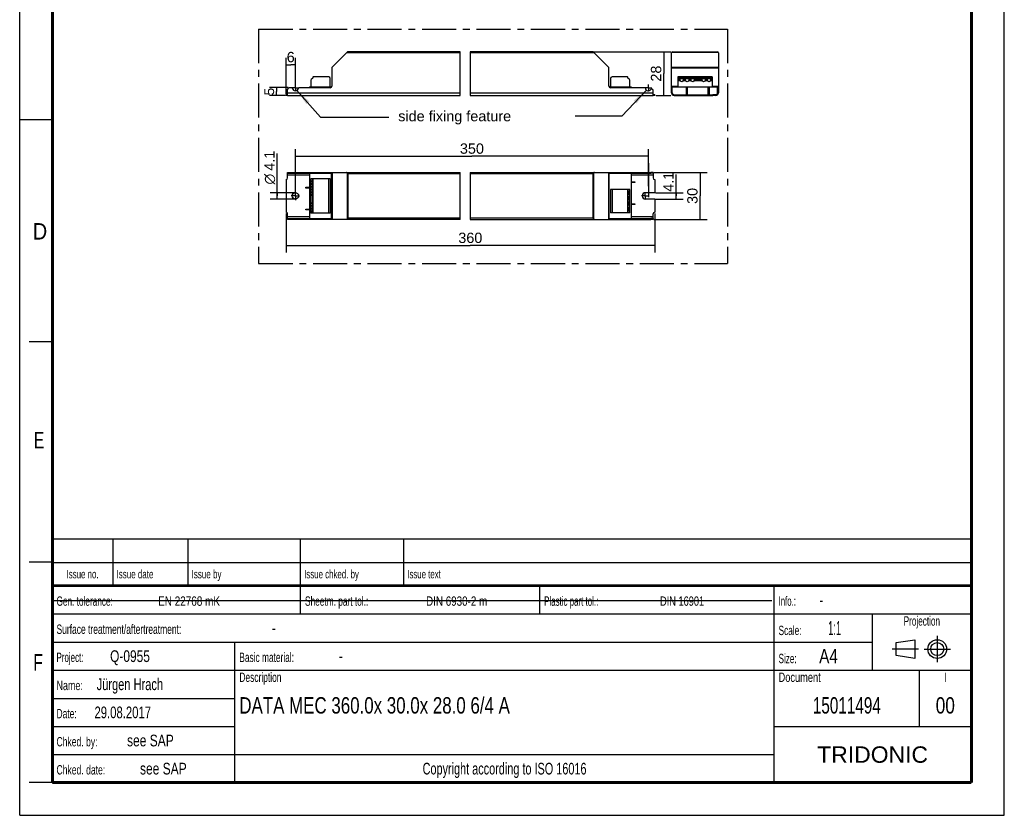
# Model space of a CAD drawing. Header units: millimetres. Extents: x 0 to 210, y 0 to 297.
# Tile 1 of 2: x 0 to 210, y 0 to 170. Entities that reach past the tile are written whole.
import ezdxf
from ezdxf.enums import TextEntityAlignment as Align

# ---------------------------------------------------------------- set-up
doc = ezdxf.new("R2010")
doc.units = ezdxf.units.MM
doc.header["$LTSCALE"] = 19.36
doc.linetypes.add('CENTER', pattern=[0.6, 0.375, -0.075, 0.075, -0.075])
doc.layers.get('0').update_dxf_attribs({"linetype": 'CONTINUOUS'})
for name, color, linetype in [('DEFAULT_1', 7, 'CENTER'), ('Z_AXIS', 7, 'CONTINUOUS'), ('Z_DIM_2D', 7, 'CONTINUOUS'), ('Z_NOTICE', 7, 'CONTINUOUS')]:
    doc.layers.add(name, color=color, linetype=linetype)
doc.styles.get("Standard").update_dxf_attribs({"font": 'txt', "width": 0.7})
doc.styles.add('TEXTSTYLE_2', font='txt', dxfattribs={"width": 0.75})
doc.styles.add('TEXTSTYLE_3', font='helveticaneueltw1g-ltcn.otf')
doc.styles.add('TEXTSTYLE_4', font='gdt', dxfattribs={"width": 0.7})
doc.styles.add('TEXTSTYLE_5', font='arial.ttf')
doc.dimstyles.new('DIMSTYLE_1', dxfattribs={"dimtxt": 2.2, "dimasz": 3.5, "dimexe": 1.5, "dimexo": 0, "dimgap": 0.55, "dimtad": 1, "dimdec": 1, "dimlfac": 3, "dimdsep": 46, "dimtxsty": 'TEXTSTYLE_3', "dimblk": '_FILLED', "dimblk1": '_FILLED', "dimblk2": '_FILLED', "dimcen": 0.09, "dimclrt": 5, "dimadec": 0, "dimazin": 0, "dimtp": 0.1, "dimtm": 0.1, "dimtfac": 1, "dimtdec": 1, "dimtofl": 0, "dimtmove": 0, "dimatfit": 3, "dimldrblk": '_FILLED', "dimfxl": 1, "dimtolj": 1, "dimarcsym": 0})
doc.dimstyles.new('DIMSTYLE_2', dxfattribs={"dimtxt": 2.2, "dimasz": 3.5, "dimexe": 1.5, "dimexo": 0, "dimgap": 0.55, "dimtad": 1, "dimdec": 1, "dimlfac": 3, "dimdsep": 46, "dimtxsty": 'TEXTSTYLE_3', "dimblk": '_FILLED', "dimblk1": '_FILLED', "dimblk2": '_FILLED', "dimcen": 0.09, "dimclrt": 5, "dimadec": 0, "dimazin": 0, "dimtp": 0.2, "dimtm": 0.2, "dimtfac": 1, "dimtdec": 1, "dimtofl": 0, "dimtmove": 0, "dimatfit": 3, "dimldrblk": '_FILLED', "dimfxl": 1, "dimtolj": 1, "dimarcsym": 0})
doc.dimstyles.new('DIMSTYLE_3', dxfattribs={"dimtxt": 2.2, "dimasz": 3.5, "dimexe": 1.5, "dimexo": 0, "dimgap": 0.55, "dimtad": 1, "dimdec": 1, "dimlfac": 3, "dimdsep": 46, "dimtxsty": 'TEXTSTYLE_3', "dimblk": '_FILLED', "dimblk1": '_FILLED', "dimblk2": '_FILLED', "dimcen": 0.09, "dimclrt": 5, "dimadec": 0, "dimazin": 0, "dimtp": 0.5, "dimtm": 0.5, "dimtfac": 1, "dimtdec": 1, "dimtofl": 0, "dimtmove": 0, "dimatfit": 3, "dimldrblk": '_FILLED', "dimfxl": 1, "dimtolj": 1, "dimarcsym": 0})
doc.dimstyles.new('DIMSTYLE_4', dxfattribs={"dimtxt": 2.1, "dimasz": 3.5, "dimexe": 1.5, "dimexo": 0, "dimgap": 0.525, "dimtad": 1, "dimdec": 1, "dimlfac": 3, "dimdsep": 46, "dimtxsty": 'TEXTSTYLE_3', "dimblk": '_FILLED', "dimblk1": '_FILLED', "dimblk2": '_FILLED', "dimcen": 0.09, "dimclrt": 5, "dimadec": 0, "dimazin": 0, "dimtp": 0.1, "dimtm": 0.1, "dimtfac": 1, "dimtdec": 1, "dimtofl": 0, "dimtmove": 0, "dimatfit": 3, "dimldrblk": '_FILLED', "dimfxl": 1, "dimtolj": 1, "dimarcsym": 0})
doc.dimstyles.get("Standard").update_dxf_attribs({"dimtxt": 3.5, "dimasz": 3.5, "dimexe": 1.5, "dimexo": 0, "dimtad": 1, "dimdec": 4, "dimdsep": 46, "dimtxsty": 'STANDARD', "dimblk": '_FILLED', "dimblk1": '_FILLED', "dimblk2": '_FILLED', "dimcen": 0.09, "dimclrt": 5, "dimadec": 0, "dimazin": 0, "dimtol": 1, "dimtp": 0.0001, "dimtm": 0.0001, "dimtfac": 1, "dimtdec": 4, "dimtofl": 0, "dimtmove": 0, "dimatfit": 3, "dimldrblk": '_FILLED', "dimfxl": 1, "dimtolj": 1, "dimarcsym": 0})

# ---------------------------------------------------------------- blocks, each defined once
blk = doc.blocks.new('PROJEKTIONSMETHODE_BL0', base_point=(192.31, 35.47))
at = {"color": 2, "linetype": 'CONTINUOUS'}
for p, q in [((186.91, 36.87), (190.91, 37.47)), ((186.91, 34.07), (186.91, 36.87)), ((190.91, 37.47), (190.91, 33.47)), ((190.91, 33.47), (186.91, 34.07))]:
    blk.add_line(p, q, dxfattribs=at)
for radius in [2, 1.4]:
    blk.add_circle((195.71, 35.47), radius, dxfattribs=at)
at = {"layer": 'DEFAULT_1', "color": 2, "linetype": 'CENTER'}
for p, q in [((195.71, 38.27), (195.71, 32.67)), ((191.71, 35.47), (186.11, 35.47)), ((192.91, 35.47), (198.5, 35.47))]:
    blk.add_line(p, q, dxfattribs=at)
blk = doc.blocks.new('*D0')
at = {"layer": 'Z_DIM_2D', "color": 2, "linetype": 'CONTINUOUS'}
for p, q in [((140.01, 132.16), (140.01, 136.74)), ((135.59, 132.85), (141.51, 132.85)), ((140.01, 132.85), (140.01, 132.16)), ((135.56, 131.48), (141.51, 131.48)), ((140.01, 131.48), (140.01, 132.16))]:
    blk.add_line(p, q, dxfattribs=at)
at = {"layer": 'Z_DIM_2D', "color": 5, "linetype": 'CONTINUOUS', "style": 'TEXTSTYLE_3'}
blk.add_text('4.1', height=2.2, rotation=90, dxfattribs=at).set_placement((139.46, 133.04))
blk = doc.blocks.new('_FILLED')
at = {"color": 0, "linetype": 'BYBLOCK'}
blk.add_solid([(0, 0), (-1, 0.125), (-1, -0.125)], dxfattribs=at)
blk = doc.blocks.new('_NONE')
blk = doc.blocks.new('*D1')
at = {"layer": 'Z_DIM_2D', "color": 2, "linetype": 'CONTINUOUS'}
for p, q in [((54.92, 132.16), (54.92, 141.22)), ((58.8, 132.85), (53.42, 132.85)), ((54.92, 132.85), (54.92, 132.16)), ((58.8, 131.48), (53.42, 131.48)), ((54.92, 131.48), (54.92, 132.16))]:
    blk.add_line(p, q, dxfattribs=at)
at = {"layer": 'Z_DIM_2D', "color": 5, "linetype": 'CONTINUOUS'}
for s, style, p in [('4.1', 'TEXTSTYLE_3', (54.37, 137.53)), ('n', 'TEXTSTYLE_4', (54.37, 134.6))]:
    blk.add_text(s, height=2.2, rotation=90, dxfattribs=dict(at, style=style)).set_placement(p)
blk = doc.blocks.new('*D2')
at = {"layer": 'Z_DIM_2D', "color": 2, "linetype": 'CONTINUOUS'}
for p, q in [((122.48, 162.92), (138.87, 162.92)), ((137.37, 162.92), (137.37, 158.26)), ((137.37, 153.59), (137.37, 158.26)), ((135.72, 153.59), (138.87, 153.59))]:
    blk.add_line(p, q, dxfattribs=at)
at = {"layer": 'Z_DIM_2D', "color": 5, "linetype": 'CONTINUOUS', "style": 'TEXTSTYLE_3'}
blk.add_text('28', height=2.2, rotation=90, dxfattribs=at).set_placement((136.82, 158.26), align=Align.CENTER)
blk = doc.blocks.new('*D3')
at = {"layer": 'Z_DIM_2D', "color": 2, "linetype": 'CONTINUOUS'}
for p, q in [((56.8, 153.86), (56.8, 161.64)), ((56.8, 160.14), (57.8, 160.14)), ((58.8, 160.14), (57.8, 160.14)), ((58.8, 155.9), (58.8, 161.64))]:
    blk.add_line(p, q, dxfattribs=at)
at = {"layer": 'Z_DIM_2D', "color": 5, "linetype": 'CONTINUOUS', "style": 'TEXTSTYLE_3'}
blk.add_text('6', height=2.2, dxfattribs=at).set_placement((57.8, 160.69), align=Align.CENTER)
blk = doc.blocks.new('*D4')
at = {"layer": 'Z_DIM_2D', "color": 2, "linetype": 'CONTINUOUS'}
for p, q in [((56.8, 128.44), (56.8, 120.07)), ((135.43, 128.44), (135.43, 120.07)), ((56.8, 121.57), (96.11, 121.57)), ((135.43, 121.57), (96.11, 121.57))]:
    blk.add_line(p, q, dxfattribs=at)
at = {"layer": 'Z_DIM_2D', "color": 5, "linetype": 'CONTINUOUS', "style": 'TEXTSTYLE_3'}
blk.add_text('360', height=2.2, dxfattribs=at).set_placement((96.11, 122.12), align=Align.CENTER)
blk = doc.blocks.new('*D5')
at = {"layer": 'Z_DIM_2D', "color": 2, "linetype": 'CONTINUOUS'}
for p, q in [((135.26, 137.16), (146.62, 137.16)), ((145.12, 137.16), (145.12, 132.16)), ((145.12, 127.16), (145.12, 132.16)), ((135.25, 127.16), (146.62, 127.16))]:
    blk.add_line(p, q, dxfattribs=at)
at = {"layer": 'Z_DIM_2D', "color": 5, "linetype": 'CONTINUOUS', "style": 'TEXTSTYLE_3'}
blk.add_text('30', height=2.2, rotation=90, dxfattribs=at).set_placement((144.57, 132.16), align=Align.CENTER)
blk = doc.blocks.new('*D6')
at = {"layer": 'Z_DIM_2D', "color": 2, "linetype": 'CONTINUOUS'}
for p, q in [((58.8, 133.05), (58.8, 142.11)), ((134.1, 134.27), (134.1, 142.11)), ((58.8, 140.61), (96.45, 140.61)), ((134.1, 140.61), (96.45, 140.61))]:
    blk.add_line(p, q, dxfattribs=at)
at = {"layer": 'Z_DIM_2D', "color": 5, "linetype": 'CONTINUOUS', "style": 'TEXTSTYLE_3'}
blk.add_text('350', height=2.2, dxfattribs=at).set_placement((96.45, 141.16), align=Align.CENTER)
blk = doc.blocks.new('*D7')
at = {"layer": 'Z_DIM_2D', "color": 2, "linetype": 'CONTINUOUS'}
for p, q in [((57.27, 155.26), (53.28, 155.26)), ((56.67, 153.59), (53.28, 153.59)), ((54.78, 155.26), (54.78, 154.42)), ((54.78, 153.59), (54.78, 154.42))]:
    blk.add_line(p, q, dxfattribs=at)
at = {"layer": 'Z_DIM_2D', "color": 5, "linetype": 'CONTINUOUS', "style": 'TEXTSTYLE_3'}
blk.add_text('5', height=2.1, rotation=90, dxfattribs=at).set_placement((54.26, 154.42), align=Align.CENTER)

msp = doc.modelspace()

# ---------------------------------------------------------------- linework, layer by layer
at = {"color": 2, "linetype": 'CONTINUOUS'}
for p, q in [((0, 0), (0, 297)), ((210, 0), (210, 297)), ((93.95, 153.588), (93.95, 162.922)), ((96.061, 162.922), (96.061, 153.588)), ((0, 148.5), (7, 148.5)), ((93.95, 127.165), (93.95, 137.165)), ((96.061, 137.165), (96.061, 127.165)), ((7, 101), (2, 101)), ((6.914, 48.96), (6.914, 58.96)), ((6.914, 58.96), (202.914, 58.96)), ((19.914, 48.96), (19.914, 58.96)), ((35.914, 48.96), (35.914, 58.96)), ((59.914, 48.96), (59.914, 58.96)), ((81.914, 48.96), (81.914, 58.96)), ((202.914, 48.96), (202.914, 58.96)), ((7, 54), (2, 54)), ((6.914, 53.96), (202.914, 53.96)), ((6.914, 6.96), (6.914, 48.96)), ((6.914, 48.96), (202.914, 48.96)), ((6.914, 48.96), (202.914, 48.96)), ((59.914, 42.96), (59.914, 48.96)), ((110.914, 42.96), (110.914, 48.96)), ((160.914, 6.96), (160.914, 48.96)), ((202.914, 6.96), (202.914, 48.96)), ((6.914, 42.96), (202.914, 42.96)), ((181.914, 30.96), (181.914, 42.96)), ((6.914, 36.96), (181.914, 36.96)), ((45.914, 6.96), (45.914, 36.96)), ((6.914, 30.96), (202.914, 30.96)), ((191.914, 18.96), (191.914, 30.96)), ((6.914, 24.96), (45.914, 24.96)), ((6.914, 18.96), (45.914, 18.96)), ((160.914, 18.96), (202.914, 18.96)), ((6.914, 12.96), (160.914, 12.96)), ((7, 7), (2, 7)), ((6.914, 6.96), (202.914, 6.96)), ((0, 0), (210, 0))]:
    msp.add_line(p, q, dxfattribs=at)
at = {"color": 7, "linetype": 'CONTINUOUS'}
for p, q in [((66.636, 159.657), (69.832, 162.853)), ((93.95, 162.922), (69.997, 162.922)), ((122.232, 162.922), (96.061, 162.922)), ((122.397, 162.853), (125.594, 159.657)), ((139.019, 154.122), (139.019, 162.688)), ((139.252, 162.922), (148.785, 162.922)), ((149.019, 162.688), (149.019, 154.122)), ((66.567, 159.492), (66.567, 155.588)), ((125.662, 155.588), (125.662, 159.492)), ((61.801, 155.405), (61.801, 155.255)), ((61.801, 155.405), (66.512, 155.405)), ((125.717, 155.405), (130.429, 155.405)), ((130.429, 155.405), (130.429, 155.255)), ((139.185, 154.122), (139.185, 155.405)), ((139.185, 155.405), (148.852, 155.405)), ((148.852, 154.122), (148.852, 155.405)), ((57.134, 153.588), (57.134, 154.922)), ((57.134, 153.588), (93.95, 153.588)), ((57.984, 155.255), (57.467, 155.255)), ((66.234, 155.255), (59.617, 155.255)), ((96.061, 153.588), (135.095, 153.588)), ((133.279, 155.255), (125.995, 155.255)), ((135.095, 153.588), (135.095, 154.678)), ((139.019, 155.255), (139.185, 155.255)), ((139.552, 153.755), (140.185, 153.755)), ((139.552, 153.588), (140.185, 153.588)), ((142.185, 153.755), (142.185, 155.255)), ((142.352, 155.255), (142.185, 155.255)), ((142.352, 155.255), (142.352, 153.755)), ((147.019, 155.255), (146.852, 155.255)), ((146.852, 153.755), (146.852, 155.255)), ((147.019, 155.255), (147.019, 153.755)), ((148.485, 153.755), (147.852, 153.755)), ((148.485, 153.588), (147.852, 153.588)), ((148.852, 155.255), (149.019, 155.255)), ((57.134, 135.998), (57.134, 137.165)), ((57.134, 137.165), (93.95, 137.165)), ((57.134, 136.998), (66.512, 136.998)), ((61.801, 136.998), (61.801, 127.332)), ((66.512, 127.332), (66.512, 136.998)), ((66.567, 137.165), (66.567, 127.165)), ((96.061, 137.165), (134.618, 137.165)), ((125.662, 137.165), (125.662, 127.165)), ((125.662, 136.998), (134.618, 136.998)), ((130.429, 136.998), (130.429, 127.332)), ((135.095, 136.998), (135.095, 135.998)), ((130.429, 135.165), (131.179, 135.165)), ((131.179, 134.998), (130.429, 134.998)), ((131.179, 135.165), (131.179, 134.998)), ((61.051, 133.832), (61.051, 133.998)), ((61.051, 133.998), (61.801, 133.998)), ((61.801, 133.832), (61.051, 133.832)), ((62.067, 130.655), (62.067, 132.309)), ((130.429, 130.498), (131.179, 130.498)), ((131.179, 130.332), (130.429, 130.332)), ((131.179, 130.498), (131.179, 130.332)), ((57.134, 127.165), (57.134, 128.332)), ((61.051, 129.165), (61.051, 129.332)), ((61.051, 129.332), (61.801, 129.332)), ((61.801, 129.165), (61.051, 129.165)), ((135.095, 127.332), (135.095, 128.332)), ((57.134, 127.332), (66.512, 127.332)), ((93.95, 127.165), (57.134, 127.165)), ((96.061, 127.165), (134.618, 127.165)), ((125.662, 127.332), (134.618, 127.332)), ((7.1, 45.829), (160.431, 45.819))]:
    msp.add_line(p, q, dxfattribs=at)
at = {"color": 9, "linetype": 'CONTINUOUS'}
for p, q in [((93.95, 162.688), (69.667, 162.688)), ((122.562, 162.688), (96.061, 162.688)), ((139.087, 162.853), (148.95, 162.853)), ((139.019, 159.657), (149.019, 159.657)), ((139.019, 159.492), (149.019, 159.492)), ((139.019, 155.588), (140.402, 155.588)), ((145.529, 156.734), (143.875, 156.734)), ((145.515, 156.97), (143.889, 156.97)), ((147.702, 155.588), (149.019, 155.588)), ((57.134, 154.122), (93.95, 154.122)), ((96.061, 154.122), (135.095, 154.122)), ((139.019, 154.922), (139.185, 154.922)), ((142.352, 155.188), (142.185, 155.188)), ((147.019, 155.188), (146.852, 155.188)), ((148.852, 154.922), (149.019, 154.922)), ((57.134, 136.632), (61.801, 136.632)), ((57.467, 137.165), (57.467, 136.998)), ((57.984, 136.998), (57.984, 137.165)), ((58.147, 136.998), (58.147, 137.165)), ((59.454, 137.165), (59.454, 136.998)), ((59.617, 137.165), (59.617, 136.998)), ((66.234, 137.165), (66.234, 136.998)), ((66.636, 137.165), (66.636, 127.165)), ((69.832, 137.097), (69.832, 127.233)), ((69.997, 136.932), (69.997, 127.398)), ((69.997, 136.932), (93.95, 136.932)), ((96.061, 136.932), (122.232, 136.932)), ((122.232, 136.932), (122.232, 127.398)), ((122.397, 137.097), (122.397, 127.233)), ((125.594, 137.165), (125.594, 127.165)), ((125.995, 136.998), (125.995, 137.165)), ((130.429, 136.632), (135.095, 136.632)), ((133.279, 136.998), (133.279, 137.165)), ((133.442, 136.998), (133.442, 137.165)), ((131.112, 135.165), (131.112, 134.998)), ((61.117, 133.832), (61.117, 133.998)), ((62.165, 130.668), (62.165, 132.295)), ((131.112, 130.498), (131.112, 130.332)), ((61.117, 129.165), (61.117, 129.332)), ((61.801, 127.698), (57.134, 127.698)), ((57.467, 127.332), (57.467, 127.165)), ((57.984, 127.165), (57.984, 127.332)), ((58.147, 127.165), (58.147, 127.332)), ((59.454, 127.332), (59.454, 127.165)), ((59.617, 127.332), (59.617, 127.165)), ((66.234, 127.332), (66.234, 127.165)), ((93.95, 127.398), (69.997, 127.398)), ((122.232, 127.398), (96.061, 127.398)), ((125.995, 127.165), (125.995, 127.332)), ((135.095, 127.698), (130.429, 127.698)), ((133.279, 127.165), (133.279, 127.332)), ((133.442, 127.165), (133.442, 127.332))]:
    msp.add_line(p, q, dxfattribs=at)
at = {"color": 7, "linetype": 'CONTINUOUS'}
for points, const_width in [([(7, 7), (7, 290)], 0.7), ([(203, 7), (203, 290)], 0.7), ([(7, 49), (203, 49)], 0.5), ([(7, 7), (203, 7)], 0.7)]:
    msp.add_lwpolyline(points, dxfattribs=dict(at, const_width=const_width))
for points in [[(69.832, 137.097), (69.811, 137.116), (69.787, 137.132), (69.761, 137.145), (69.732, 137.156), (69.7, 137.162), (69.667, 137.165)], [(69.884, 137.045), (69.857, 137.072), (69.832, 137.097)], [(69.997, 136.932), (69.968, 136.961), (69.939, 136.989), (69.884, 137.045)], [(122.346, 137.045), (122.29, 136.989), (122.261, 136.961), (122.232, 136.932)], [(122.397, 137.097), (122.372, 137.072), (122.346, 137.045)], [(122.562, 137.165), (122.529, 137.162), (122.498, 137.156), (122.469, 137.145), (122.442, 137.132), (122.418, 137.116), (122.397, 137.097)], [(69.667, 127.165), (69.7, 127.168), (69.732, 127.174), (69.761, 127.184), (69.787, 127.198), (69.811, 127.214), (69.832, 127.233)], [(69.884, 127.285), (69.857, 127.258), (69.832, 127.233)], [(69.997, 127.398), (69.968, 127.369), (69.939, 127.34), (69.884, 127.285)], [(122.232, 127.398), (122.261, 127.369), (122.29, 127.34), (122.346, 127.285)], [(122.346, 127.285), (122.372, 127.258), (122.397, 127.233)], [(122.397, 127.233), (122.418, 127.214), (122.442, 127.198), (122.469, 127.184), (122.498, 127.174), (122.529, 127.168), (122.562, 127.165)]]:
    msp.add_lwpolyline(points, dxfattribs=at)
for centre, radius, start, end in [((69.997, 162.688), 0.233, 90, 135), ((122.232, 162.688), 0.233, 45, 90), ((139.252, 162.688), 0.233, 90, 180), ((148.785, 162.688), 0.233, 0, 90), ((66.801, 159.492), 0.233, 135, 180), ((125.429, 159.492), 0.233, 0, 45), ((66.234, 155.588), 0.333, 270, 360), ((125.995, 155.588), 0.333, 180, 270), ((57.467, 154.922), 0.333, 90, 180), ((57.984, 155.088), 0.167, 11.53696, 90), ((58.801, 155.255), 0.667, 191.53696, 348.46304), ((59.617, 155.088), 0.167, 90, 168.46304), ((133.279, 155.088), 0.167, 11.53696, 90), ((134.095, 155.255), 0.667, 191.53696, 321.61591), ((139.552, 154.122), 0.533, 180, 270), ((139.552, 154.122), 0.367, 180, 270), ((148.485, 154.122), 0.533, 270, 360), ((148.485, 154.122), 0.367, 270, 360)]:
    msp.add_arc(centre, radius, start, end, dxfattribs=at)
at = {"layer": 'DEFAULT_1', "color": 3, "linetype": 'CENTER'}
for p, q in [((50.967, 167.757), (50.967, 117.744)), ((50.967, 167.757), (150.982, 167.757)), ((150.982, 167.757), (150.982, 117.744)), ((50.967, 117.744), (150.982, 117.744))]:
    msp.add_line(p, q, dxfattribs=at)
at = {"layer": 'Z_AXIS', "color": 7, "linetype": 'CONTINUOUS'}
for p, q in [((65.901, 157.538), (62.601, 157.538)), ((129.629, 157.538), (126.329, 157.538)), ((140.402, 157.538), (140.402, 155.405)), ((147.702, 157.538), (140.402, 157.538)), ((147.702, 157.538), (147.702, 155.405)), ((62.067, 156.734), (62.067, 155.405)), ((62.505, 157.309), (62.165, 156.97)), ((62.534, 157.472), (62.534, 157.38)), ((66.234, 155.405), (66.234, 157.205)), ((125.995, 157.205), (125.995, 155.405)), ((129.695, 157.38), (129.695, 157.472)), ((130.064, 156.969), (129.725, 157.309)), ((130.162, 155.405), (130.162, 156.734)), ((56.801, 153.588), (56.801, 153.755)), ((57.134, 153.755), (56.801, 153.755)), ((57.134, 153.588), (56.801, 153.588)), ((135.429, 153.755), (135.095, 153.755)), ((135.429, 153.588), (135.095, 153.588)), ((135.429, 153.755), (135.429, 153.588)), ((140.185, 153.755), (147.852, 153.755)), ((140.185, 153.588), (147.852, 153.588)), ((140.519, 153.588), (140.519, 153.755)), ((143.335, 153.588), (143.335, 153.755)), ((144.702, 153.588), (144.702, 153.755)), ((147.519, 153.588), (147.519, 153.755)), ((135.095, 137.165), (134.618, 137.165)), ((134.618, 136.998), (134.618, 137.165)), ((135.095, 136.998), (134.618, 136.998)), ((135.095, 137.165), (135.095, 136.998)), ((56.801, 135.665), (56.801, 132.848)), ((62.067, 132.309), (62.067, 135.782)), ((66.234, 135.782), (62.067, 135.782)), ((62.534, 128.482), (62.534, 135.782)), ((66.234, 135.782), (66.234, 128.482)), ((135.429, 135.665), (135.429, 132.848)), ((56.801, 132.848), (56.834, 132.848)), ((56.901, 131.548), (56.901, 132.782)), ((130.162, 133.515), (125.995, 133.515)), ((125.995, 133.515), (125.995, 128.548)), ((129.695, 133.515), (129.695, 128.548)), ((130.162, 128.548), (130.162, 133.515)), ((135.429, 132.848), (133.429, 132.848)), ((56.801, 131.482), (56.801, 128.665)), ((56.801, 131.482), (56.834, 131.482)), ((62.067, 128.482), (62.067, 130.655)), ((135.429, 131.482), (133.429, 131.482)), ((135.429, 131.482), (135.429, 128.665)), ((66.234, 128.482), (62.067, 128.482)), ((130.162, 128.548), (125.995, 128.548)), ((135.095, 127.332), (134.618, 127.332)), ((134.618, 127.165), (134.618, 127.332)), ((135.095, 127.165), (134.618, 127.165)), ((135.095, 127.332), (135.095, 127.165))]:
    msp.add_line(p, q, dxfattribs=at)
at = {"layer": 'Z_AXIS', "color": 9, "linetype": 'CENTER'}
for p, q in [((58.801, 155.255), (58.801, 155.926)), ((134.095, 155.255), (134.095, 155.957)), ((58.801, 155.255), (58.13, 155.255)), ((58.801, 155.255), (58.801, 154.584)), ((58.801, 155.255), (59.471, 155.255)), ((134.095, 155.255), (133.393, 155.255)), ((134.095, 155.255), (134.797, 155.255)), ((134.095, 155.255), (134.095, 154.553)), ((134.095, 139.165), (134.095, 130.952)), ((58.801, 132.165), (58.801, 133.048)), ((133.429, 132.165), (133.429, 132.948)), ((58.801, 132.165), (57.918, 132.165)), ((58.801, 132.165), (58.801, 131.282)), ((58.801, 132.165), (59.683, 132.165)), ((133.429, 132.165), (132.646, 132.165)), ((133.429, 132.165), (134.212, 132.165)), ((133.429, 132.165), (133.429, 131.382))]:
    msp.add_line(p, q, dxfattribs=at)
at = {"layer": 'Z_AXIS', "color": 9, "linetype": 'CONTINUOUS'}
for p, q in [((147.702, 157.472), (140.402, 157.472)), ((147.702, 157.38), (140.402, 157.38)), ((147.702, 157.309), (140.402, 157.309)), ((140.848, 156.97), (140.402, 156.97)), ((140.862, 156.734), (140.402, 156.734)), ((142.029, 156.734), (141.542, 156.734)), ((142.015, 156.97), (141.555, 156.97)), ((143.195, 156.734), (142.708, 156.734)), ((143.182, 156.97), (142.722, 156.97)), ((146.695, 156.734), (146.208, 156.734)), ((146.682, 156.97), (146.222, 156.97)), ((147.702, 156.734), (147.375, 156.734)), ((147.702, 156.97), (147.389, 156.97)), ((140.185, 153.755), (140.185, 153.588)), ((143.402, 153.755), (143.402, 153.588)), ((144.635, 153.755), (144.635, 153.588)), ((147.852, 153.755), (147.852, 153.588)), ((62.165, 135.335), (62.165, 135.782)), ((62.165, 134.168), (62.165, 134.628)), ((62.505, 128.482), (62.505, 135.782)), ((62.601, 128.482), (62.601, 135.782)), ((65.901, 128.482), (65.901, 135.782)), ((62.165, 133.002), (62.165, 133.462)), ((126.329, 133.515), (126.329, 128.548)), ((129.629, 133.515), (129.629, 128.548)), ((129.725, 133.515), (129.725, 128.548)), ((130.064, 133.515), (130.064, 133.202)), ((130.064, 132.495), (130.064, 132.035)), ((130.064, 131.328), (130.064, 130.868)), ((62.165, 129.502), (62.165, 129.962)), ((62.165, 128.482), (62.165, 128.795)), ((130.064, 130.162), (130.064, 129.702)), ((130.064, 128.995), (130.064, 128.548))]:
    msp.add_line(p, q, dxfattribs=at)
at = {"layer": 'Z_AXIS', "color": 7, "linetype": 'CONTINUOUS'}
for points in [[(62.067, 135.321), (62.068, 135.33), (62.071, 135.337), (62.075, 135.342), (62.08, 135.346), (62.088, 135.348), (62.097, 135.348)], [(62.097, 134.615), (62.088, 134.616), (62.08, 134.618), (62.075, 134.621), (62.07, 134.627), (62.068, 134.634), (62.067, 134.642)], [(62.097, 135.348), (62.11, 135.347), (62.126, 135.345)], [(62.126, 134.619), (62.115, 134.617), (62.105, 134.615), (62.097, 134.615)], [(62.126, 135.345), (62.144, 135.341), (62.165, 135.335)], [(62.165, 134.628), (62.151, 134.624), (62.138, 134.621), (62.126, 134.619)], [(62.165, 134.628), (62.207, 134.643), (62.245, 134.661), (62.279, 134.683), (62.31, 134.707), (62.337, 134.734), (62.361, 134.763), (62.381, 134.793), (62.398, 134.824), (62.411, 134.855), (62.421, 134.887), (62.428, 134.918), (62.432, 134.95), (62.434, 134.981), (62.432, 135.012), (62.428, 135.044), (62.422, 135.075), (62.412, 135.107), (62.399, 135.138), (62.382, 135.169), (62.362, 135.2), (62.338, 135.228), (62.311, 135.256), (62.28, 135.28), (62.245, 135.302), (62.207, 135.32), (62.165, 135.335)], [(62.067, 134.155), (62.068, 134.163), (62.071, 134.17), (62.075, 134.175), (62.08, 134.179), (62.088, 134.181), (62.097, 134.182)], [(62.097, 133.448), (62.088, 133.449), (62.08, 133.451), (62.075, 133.455), (62.07, 133.46), (62.068, 133.467), (62.067, 133.475)], [(62.067, 132.988), (62.068, 132.997), (62.071, 133.003), (62.075, 133.009), (62.08, 133.012), (62.088, 133.014), (62.097, 133.015)], [(62.097, 132.282), (62.088, 132.282), (62.08, 132.284), (62.075, 132.288), (62.07, 132.293), (62.068, 132.3), (62.067, 132.309)], [(62.097, 134.182), (62.11, 134.181), (62.126, 134.178)], [(62.126, 133.452), (62.115, 133.45), (62.105, 133.449), (62.097, 133.448)], [(62.097, 133.015), (62.11, 133.014), (62.126, 133.011)], [(62.126, 134.178), (62.144, 134.174), (62.165, 134.168)], [(62.165, 133.462), (62.151, 133.458), (62.138, 133.454), (62.126, 133.452)], [(62.126, 133.011), (62.144, 133.007), (62.165, 133.002)], [(62.165, 133.462), (62.207, 133.476), (62.245, 133.494), (62.279, 133.516), (62.31, 133.541), (62.337, 133.567), (62.361, 133.596), (62.381, 133.626), (62.398, 133.657), (62.411, 133.688), (62.421, 133.72), (62.428, 133.751), (62.432, 133.783), (62.434, 133.814), (62.432, 133.846), (62.428, 133.877), (62.422, 133.909), (62.412, 133.94), (62.399, 133.972), (62.382, 134.003), (62.362, 134.033), (62.338, 134.062), (62.311, 134.089), (62.28, 134.114), (62.245, 134.135), (62.207, 134.154), (62.165, 134.168)], [(62.165, 132.295), (62.207, 132.31), (62.245, 132.328), (62.279, 132.349), (62.31, 132.374), (62.337, 132.401), (62.361, 132.429), (62.381, 132.459), (62.398, 132.49), (62.411, 132.522), (62.421, 132.553), (62.428, 132.585), (62.432, 132.616), (62.434, 132.648), (62.432, 132.679), (62.428, 132.711), (62.422, 132.742), (62.412, 132.774), (62.399, 132.805), (62.382, 132.836), (62.362, 132.866), (62.338, 132.895), (62.311, 132.922), (62.28, 132.947), (62.245, 132.969), (62.207, 132.987), (62.165, 133.002)], [(130.064, 133.202), (130.025, 133.188), (129.99, 133.172), (129.957, 133.152), (129.927, 133.13), (129.901, 133.106), (129.877, 133.08), (129.857, 133.052), (129.84, 133.024), (129.826, 132.995), (129.814, 132.966), (129.806, 132.936), (129.8, 132.907), (129.796, 132.878), (129.795, 132.848)], [(129.795, 132.848), (129.796, 132.819), (129.8, 132.79), (129.806, 132.761), (129.814, 132.732), (129.826, 132.702), (129.84, 132.674), (129.857, 132.645), (129.877, 132.618), (129.9, 132.591), (129.927, 132.567), (129.957, 132.545), (129.989, 132.525), (130.025, 132.508), (130.064, 132.495)], [(130.132, 133.215), (130.128, 133.215), (130.115, 133.214), (130.101, 133.211), (130.084, 133.207), (130.064, 133.202)], [(130.064, 132.495), (130.079, 132.491), (130.092, 132.488), (130.104, 132.485), (130.116, 132.483), (130.126, 132.482), (130.132, 132.482)], [(130.162, 133.188), (130.161, 133.197), (130.158, 133.204), (130.153, 133.21), (130.146, 133.213), (130.138, 133.215), (130.132, 133.215)], [(130.132, 132.482), (130.135, 132.482), (130.143, 132.483), (130.15, 132.485), (130.155, 132.488), (130.159, 132.493), (130.161, 132.5), (130.162, 132.509)], [(62.067, 130.655), (62.068, 130.663), (62.071, 130.67), (62.075, 130.675), (62.08, 130.679), (62.088, 130.681), (62.097, 130.682)], [(62.126, 132.285), (62.115, 132.283), (62.105, 132.282), (62.097, 132.282)], [(62.097, 130.682), (62.11, 130.681), (62.126, 130.678)], [(62.165, 132.295), (62.151, 132.291), (62.138, 132.288), (62.126, 132.285)], [(62.126, 130.678), (62.144, 130.674), (62.165, 130.668)], [(62.165, 129.962), (62.207, 129.976), (62.245, 129.994), (62.279, 130.016), (62.31, 130.041), (62.337, 130.067), (62.361, 130.096), (62.381, 130.126), (62.398, 130.157), (62.411, 130.188), (62.421, 130.22), (62.428, 130.251), (62.432, 130.283), (62.434, 130.314), (62.432, 130.346), (62.428, 130.377), (62.422, 130.409), (62.412, 130.44), (62.399, 130.472), (62.382, 130.503), (62.362, 130.533), (62.338, 130.562), (62.311, 130.589), (62.28, 130.614), (62.245, 130.635), (62.207, 130.654), (62.165, 130.668)], [(130.064, 132.035), (130.025, 132.022), (129.99, 132.005), (129.957, 131.986), (129.927, 131.963), (129.901, 131.939), (129.877, 131.913), (129.857, 131.886), (129.84, 131.857), (129.826, 131.828), (129.814, 131.799), (129.806, 131.77), (129.8, 131.74), (129.796, 131.711), (129.795, 131.682)], [(129.795, 131.682), (129.796, 131.653), (129.8, 131.623), (129.806, 131.594), (129.814, 131.565), (129.826, 131.536), (129.84, 131.507), (129.857, 131.478), (129.877, 131.451), (129.9, 131.425), (129.927, 131.4), (129.957, 131.378), (129.989, 131.358), (130.025, 131.342), (130.064, 131.328)], [(130.064, 130.868), (130.025, 130.855), (129.99, 130.839), (129.957, 130.819), (129.927, 130.797), (129.901, 130.772), (129.877, 130.746), (129.857, 130.719), (129.84, 130.69), (129.826, 130.662), (129.814, 130.632), (129.806, 130.603), (129.8, 130.574), (129.796, 130.544), (129.795, 130.515)], [(129.795, 130.515), (129.796, 130.486), (129.8, 130.457), (129.806, 130.428), (129.814, 130.398), (129.826, 130.369), (129.84, 130.34), (129.857, 130.312), (129.877, 130.284), (129.9, 130.258), (129.927, 130.234), (129.957, 130.211), (129.989, 130.191), (130.025, 130.175), (130.064, 130.162)], [(130.132, 132.048), (130.128, 132.048), (130.115, 132.047), (130.101, 132.044), (130.084, 132.04), (130.064, 132.035)], [(130.064, 131.328), (130.079, 131.324), (130.092, 131.321), (130.104, 131.318), (130.116, 131.316), (130.126, 131.315), (130.132, 131.315)], [(130.132, 130.882), (130.128, 130.882), (130.115, 130.88), (130.101, 130.878), (130.084, 130.874), (130.064, 130.868)], [(130.162, 132.021), (130.161, 132.031), (130.158, 132.038), (130.153, 132.043), (130.146, 132.046), (130.138, 132.048), (130.132, 132.048)], [(130.132, 131.315), (130.135, 131.315), (130.143, 131.316), (130.15, 131.318), (130.155, 131.322), (130.159, 131.327), (130.161, 131.334), (130.162, 131.342)], [(130.162, 130.855), (130.161, 130.864), (130.158, 130.871), (130.153, 130.876), (130.146, 130.88), (130.138, 130.881), (130.132, 130.882)], [(62.097, 129.948), (62.088, 129.949), (62.08, 129.951), (62.075, 129.955), (62.07, 129.96), (62.068, 129.967), (62.067, 129.975)], [(62.067, 129.488), (62.068, 129.497), (62.071, 129.503), (62.075, 129.509), (62.08, 129.512), (62.088, 129.514), (62.097, 129.515)], [(62.097, 128.782), (62.088, 128.782), (62.08, 128.784), (62.075, 128.788), (62.07, 128.793), (62.068, 128.8), (62.067, 128.809)], [(62.126, 129.952), (62.115, 129.95), (62.105, 129.949), (62.097, 129.948)], [(62.097, 129.515), (62.11, 129.514), (62.126, 129.511)], [(62.126, 128.785), (62.115, 128.783), (62.105, 128.782), (62.097, 128.782)], [(62.165, 129.962), (62.151, 129.958), (62.138, 129.954), (62.126, 129.952)], [(62.126, 129.511), (62.144, 129.507), (62.165, 129.502)], [(62.165, 128.795), (62.151, 128.791), (62.138, 128.788), (62.126, 128.785)], [(62.165, 128.795), (62.207, 128.81), (62.245, 128.828), (62.279, 128.849), (62.31, 128.874), (62.337, 128.901), (62.361, 128.929), (62.381, 128.959), (62.398, 128.99), (62.411, 129.022), (62.421, 129.053), (62.428, 129.085), (62.432, 129.116), (62.434, 129.148), (62.432, 129.179), (62.428, 129.211), (62.422, 129.242), (62.412, 129.274), (62.399, 129.305), (62.382, 129.336), (62.362, 129.366), (62.338, 129.395), (62.311, 129.422), (62.28, 129.447), (62.245, 129.469), (62.207, 129.487), (62.165, 129.502)], [(130.064, 129.702), (130.025, 129.688), (129.99, 129.672), (129.957, 129.652), (129.927, 129.63), (129.901, 129.606), (129.877, 129.58), (129.857, 129.552), (129.84, 129.524), (129.826, 129.495), (129.814, 129.466), (129.806, 129.436), (129.8, 129.407), (129.796, 129.378), (129.795, 129.348)], [(129.795, 129.348), (129.796, 129.319), (129.8, 129.29), (129.806, 129.261), (129.814, 129.232), (129.826, 129.202), (129.84, 129.174), (129.857, 129.145), (129.877, 129.118), (129.9, 129.091), (129.927, 129.067), (129.957, 129.045), (129.989, 129.025), (130.025, 129.008), (130.064, 128.995)], [(130.064, 130.162), (130.079, 130.158), (130.092, 130.154), (130.104, 130.152), (130.116, 130.15), (130.126, 130.149), (130.132, 130.148)], [(130.132, 129.715), (130.128, 129.715), (130.115, 129.714), (130.101, 129.711), (130.084, 129.707), (130.064, 129.702)], [(130.064, 128.995), (130.079, 128.991), (130.092, 128.988), (130.104, 128.985), (130.116, 128.983), (130.126, 128.982), (130.132, 128.982)], [(130.132, 130.148), (130.135, 130.148), (130.143, 130.149), (130.15, 130.152), (130.155, 130.155), (130.159, 130.16), (130.161, 130.167), (130.162, 130.175)], [(130.162, 129.688), (130.161, 129.697), (130.158, 129.704), (130.153, 129.71), (130.146, 129.713), (130.138, 129.715), (130.132, 129.715)], [(130.132, 128.982), (130.135, 128.982), (130.143, 128.983), (130.15, 128.985), (130.155, 128.988), (130.159, 128.993), (130.161, 129), (130.162, 129.009)]]:
    msp.add_lwpolyline(points, dxfattribs=at)
for centre, radius in [((141.202, 156.872), 0.367), ((142.369, 156.872), 0.367), ((143.535, 156.872), 0.367), ((145.869, 156.872), 0.367), ((147.035, 156.872), 0.367), ((58.801, 132.165), 0.683)]:
    msp.add_circle(centre, radius, dxfattribs=at)
for centre, radius, start, end in [((62.601, 157.472), 0.0667, 90, 180), ((65.901, 157.205), 0.333, 0, 90), ((126.329, 157.205), 0.333, 90, 180), ((129.629, 157.472), 0.0667, 0, 90), ((62.401, 156.734), 0.333, 135, 180), ((62.434, 157.38), 0.1, 315, 360), ((129.795, 157.38), 0.1, 180, 225), ((129.829, 156.734), 0.333, 0, 45), ((134.829, 154.678), 0.267, 0, 142.21684), ((56.801, 135.998), 0.333, 270, 360), ((135.429, 135.998), 0.333, 180, 270), ((56.834, 132.782), 0.0667, 0, 90), ((133.429, 132.165), 0.683, 90, 270), ((56.834, 131.548), 0.0667, 270, 360), ((56.801, 128.332), 0.333, 0, 90), ((135.429, 128.332), 0.333, 90, 180)]:
    msp.add_arc(centre, radius, start, end, dxfattribs=at)

# ---------------------------------------------------------------- block references
at = {"color": 2, "linetype": 'CONTINUOUS'}
msp.add_blockref('PROJEKTIONSMETHODE_BL0', (192.305, 35.47), dxfattribs=at)

# ---------------------------------------------------------------- texts
at = {"color": 5, "linetype": 'CONTINUOUS', "style": 'TEXTSTYLE_2'}
for s, width, p in [('D', 0.904762, (2.807, 122.857)), ('E', 0.714286, (3.002, 78.302)), ('F', 0.714286, (2.922, 30.897))]:
    msp.add_text(s, height=3.5, dxfattribs=dict(at, width=width)).set_placement(p)
at = {"layer": 'Z_NOTICE', "color": 5, "linetype": 'CONTINUOUS', "style": 'TEXTSTYLE_3'}
msp.add_text('side fixing feature                ', height=2.2, dxfattribs=at).set_placement((118.478, 148.086), align=Align.RIGHT)
at = {"layer": 'Z_NOTICE', "color": 5, "linetype": 'CONTINUOUS', "style": 'TEXTSTYLE_2'}
for s, height, width, p in [('Issue date ', 1.8, 0.707792, (20.664, 50.56)), ('Issue by ', 1.8, 0.71164, (36.664, 50.56)), ('Issue chked. by', 1.8, 0.698413, (60.664, 50.56)), ('Issue text ', 1.8, 0.694805, (82.664, 50.56)), ('Gen. tolerance:', 2, 0.657143, (7.851, 44.71)), ('EN 22768 mK', 2, 0.792208, (29.53, 44.71)), ('Sheetm. part tol.:', 2, 0.662698, (60.851, 44.71)), ('DIN 6930-2 m', 2, 0.78373, (86.672, 44.71)), ('Plastic part tol.:', 2, 0.632275, (111.851, 44.71)), ('DIN 16901', 2, 0.73545, (136.577, 44.71)), ('Info.: ', 2, 0.622449, (161.851, 44.71)), ('-', 2.5, 0.714286, (170.565, 44.71)), ('Surface treatment/aftertreatment: ', 2, 0.67577, (7.851, 38.71)), ('Scale:  ', 2, 0.660714, (161.851, 38.46)), ('1:1', 3, 0.5, (172.422, 38.46)), ('-', 2.5, 0.714286, (53.803, 38.71)), ('Project: ', 2, 0.634921, (7.851, 32.71)), ('Q-0955', 2.5, 0.761905, (19.28, 32.71)), ('Basic material: ', 2, 0.66369, (46.851, 32.71)), ('-', 2.5, 0.714286, (68.089, 32.71)), ('Size: ', 2, 0.646825, (161.851, 32.46)), (' A4', 3, 0.809524, (169.613, 32.46)), ('Jürgen Hrach', 2.5, 0.705357, (16.422, 26.71)), ('Description', 2, 0.670996, (46.851, 28.46)), ('Document', 2, 0.738095, (161.851, 28.46)), ('Name: ', 2, 0.714286, (7.851, 26.71)), ('29.08.2017', 2.5, 0.721429, (15.946, 20.71)), ('Date: ', 2, 0.674603, (7.851, 20.71)), ('Chked. by: ', 2, 0.683983, (7.851, 14.71)), ('see SAP', 2.5, 0.765306, (22.899, 14.71)), ('Chked. date: ', 2, 0.684982, (7.851, 8.71)), ('see SAP', 2.5, 0.765306, (25.661, 8.71))]:
    msp.add_text(s, height=height, dxfattribs=dict(at, width=width)).set_placement(p)
for s, height, width, p in [('Issue no.', 1.8, 0.698413, (13.414, 50.56)), ('Projection', 2, 0.652381, (192.414, 40.46)), ('I', 2, 0.642857, (197.414, 28.46)), ('Copyright according to ISO 16016', 2.5, 0.694196, (103.414, 8.71))]:
    msp.add_text(s, height=height, dxfattribs=dict(at, width=width)).set_placement(p, align=Align.CENTER)
at = {"layer": 'Z_NOTICE', "color": 7, "linetype": 'CONTINUOUS', "style": 'TEXTSTYLE_2', "width": 0.770089}
msp.add_text('DATA MEC 360.0x 30.0x 28.0 6/4 A', height=3.5, dxfattribs=at).set_placement((46.851, 21.71))
at = {"layer": 'Z_NOTICE', "color": 7, "linetype": 'CONTINUOUS', "style": 'TEXTSTYLE_2'}
for s, width, p in [('15011494', 0.696429, (176.414, 21.71)), ('00', 0.785714, (197.414, 21.71))]:
    msp.add_text(s, height=3.5, dxfattribs=dict(at, width=width)).set_placement(p, align=Align.CENTER)
at = {"layer": 'Z_NOTICE', "color": 5, "linetype": 'CONTINUOUS', "style": 'TEXTSTYLE_5'}
msp.add_text('TRIDONIC', height=3.5, dxfattribs=at).set_placement((181.914, 11.21), align=Align.CENTER)

# ---------------------------------------------------------------- dimensions: what is measured, and where the dimension line sits
at = {"layer": 'Z_DIM_2D', "color": 2, "linetype": 'CONTINUOUS'}
for base, p1, p2, angle, dimstyle, picture, middle in [((56.801, 160.145), (58.801, 155.905), (56.801, 153.86), 180, 'DIMSTYLE_1', '*D3', (57.801, 160.145)), ((137.373, 153.588), (122.476, 162.922), (135.722, 153.588), 270, 'DIMSTYLE_2', '*D2', (137.373, 158.259)), ((54.782, 155.255), (56.666, 153.588), (57.274, 155.255), 90, 'DIMSTYLE_4', '*D7', (54.782, 154.422)), ((145.116, 137.165), (135.253, 127.165), (135.262, 137.165), 90, 'DIMSTYLE_2', '*D5', (145.116, 132.161)), ((140.006, 132.848), (135.558, 131.482), (135.588, 132.848), 90, 'DIMSTYLE_1', '*D0', (140.006, 134.643))]:
    dim = msp.add_linear_dim(base=base, p1=p1, p2=p2, angle=angle, dimstyle=dimstyle, override={"dimblk1": 'NONE', "dimblk2": 'NONE', "dimsah": 1}, dxfattribs=at)
    dim.commit()
    dim.dimension.update_dxf_attribs({"geometry": picture, "text_midpoint": middle, "dimtype": 160})
for base, p1, p2, picture, middle in [((134.095, 140.61), (58.801, 133.048), (134.095, 134.267), '*D6', (96.444, 140.61)), ((135.429, 121.573), (56.801, 128.44), (135.429, 128.437), '*D4', (96.111, 121.573))]:
    dim = msp.add_linear_dim(base=base, p1=p1, p2=p2, dimstyle='DIMSTYLE_3', override={"dimblk1": 'NONE', "dimblk2": 'NONE', "dimsah": 1}, dxfattribs=at)
    dim.commit()
    dim.dimension.update_dxf_attribs({"geometry": picture, "text_midpoint": middle, "dimtype": 160})
dim = msp.add_linear_dim(base=(54.921, 131.482), p1=(58.801, 132.848), p2=(58.801, 131.482), angle=270, text='%%c<>', dimstyle='DIMSTYLE_1', override={"dimblk1": 'NONE', "dimblk2": 'NONE', "dimsah": 1}, dxfattribs=at)
dim.commit()
dim.dimension.update_dxf_attribs({"geometry": '*D1', "text_midpoint": (54.921, 137.911), "dimtype": 160})

# ---------------------------------------------------------------- leaders
at = {"layer": 'Z_NOTICE', "color": 2, "linetype": 'CONTINUOUS'}
for points in [[(59.144, 154.684), (64.124, 148.971), (78.739, 148.971)], [(133.662, 154.748), (128.447, 149.186), (118.478, 149.186)]]:
    msp.add_leader(points, dimstyle='STANDARD', override={"dimtad": 0}, dxfattribs=at)

doc.saveas('drawing.dxf')
